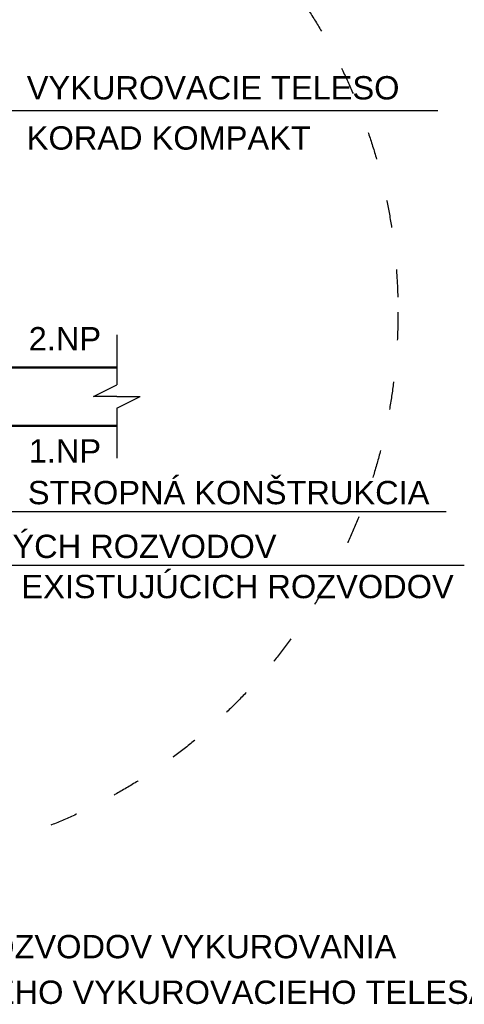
# Model space of a CAD drawing. Header units: millimetres. Extents: x 49721 to 99817, y 15126 to 82527.
# Tile 24 of 25: x 92083 to 93991, y 74351 to 78572. Entities that reach past the tile are written whole.
import ezdxf

# ---------------------------------------------------------------- set-up
doc = ezdxf.new("R2010")
doc.units = ezdxf.units.MM
doc.linetypes.add('ACAD_ISO03W100', pattern=[30, 12, -18])
doc.layers.add('POLO_KY', color=7, linetype='Continuous')
doc.styles.add('ARIAL', font='arial.ttf')

msp = doc.modelspace()

# ---------------------------------------------------------------- linework, layer by layer
for p, q in [((91967, 78182), (93877, 78182)), ((92500.5, 77221.2), (92500.5, 77006.4)), ((92400.5, 76956.4), (92500.5, 77006.4)), ((92500.5, 76956.4), (92400.5, 76956.4)), ((92500.5, 76956.4), (92600.5, 76956.4)), ((92500.5, 76906.4), (92600.5, 76956.4)), ((92500.5, 76906.4), (92500.5, 76691.6)), ((91793, 76463.7), (93913.2, 76463.7)), ((90535, 76234.2), (93991, 76234.2))]:
    msp.add_line(p, q)
at = {"linetype": 'Continuous', "lineweight": 50}
for p, q in [((90046.4, 77081.4), (92500.5, 77081.4)), ((90046.4, 76831.4), (92500.5, 76831.4))]:
    msp.add_line(p, q, dxfattribs=at)
at = {"color": 8, "linetype": 'ACAD_ISO03W100', "ltscale": 10}
msp.add_circle((91338, 77318.7), 2368.4, dxfattribs=at)

# ---------------------------------------------------------------- texts
at = {"layer": 'POLO_KY', "color": 7, "style": 'ARIAL'}
for s, p in [('VYKUROVACIE TELESO', (92113.7, 78230)), ('KORAD KOMPAKT', (92113.7, 78014.9)), ('2.NP', (92122, 77154.3)), ('1.NP', (92122, 76673.4)), ('STROPNÁ KONŠTRUKCIA', (92118.3, 76494.8)), ('BOD NAPOJENIA NOVÝCH ROZVODOV', (90577.4, 76264.2)), ('ZACHOVAŤ DIMENZIU EXISTUJÚCICH ROZVODOV', (90577.4, 76092)), ('DETAIL 1 - PRESTUP NAVRHOVANÝCH ROZVODOV VYKUROVANIA', (89205.1, 74548.4)), ('A NAPOJENIE TEPLOVODNÉHO DOSKOVÉHO VYKUROVACIEHO TELESA', (89205.1, 74352.8))]:
    msp.add_text(s, height=100, dxfattribs=at).set_placement(p)

doc.saveas('drawing.dxf')
